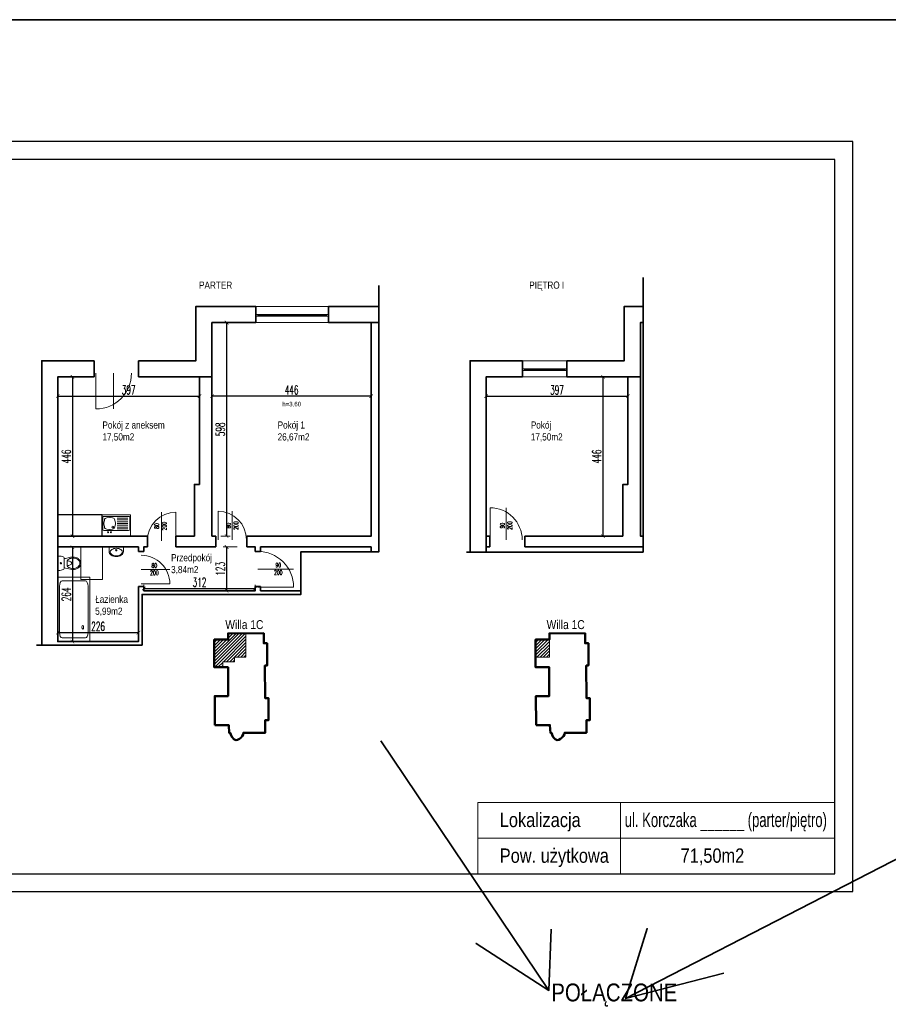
# Model space of a CAD drawing. Extents: x 33706 to 249013, y -74890 to 17912.
# Tile 10 of 175: x 58553 to 60986, y -13214 to -10457. Entities that reach past the tile are written whole.
import ezdxf
from ezdxf.lldxf.tags import DXFTag

# ---------------------------------------------------------------- set-up
doc = ezdxf.new("R2010")
doc.units = 0
doc.header["$MEASUREMENT"] = 0
for name, color, linetype, lineweight in [('_konstrukcja', 96, 'Continuous', 20), ('_stolarka', 1, 'Continuous', 13), ('A-ARM', 1, 'Continuous', 15), ('RAMKA', 13, 'Continuous', 25), ('wymiar', 3, 'Continuous', 13), ('ściany', 1, 'Continuous', 30)]:
    doc.layers.add(name, color=color, linetype=linetype, lineweight=lineweight)
doc.layers.add('Budynki', color=7, linetype='Continuous', lineweight=0, true_color=0x0a0909)
doc.styles.add('Arial narrow', font='ARIALN.TTF')
doc.styles.add('SIMPLEX', font='SIMPLEX.shx', dxfattribs={"width": 0.6})
doc.styles.get("Standard").update_dxf_attribs({"font": 'ARIALN.TTF'})
tags = doc.linetypes.add('HIDDEN', pattern=[0.375, 0.25, -0.125]).pattern_tags.tags
tags[6:7] = [DXFTag(74, 4), DXFTag(75, 0), DXFTag(340, '0'), DXFTag(46, 1.0), DXFTag(50, 0.0), DXFTag(44, 0.0), DXFTag(45, 0.0)]
tags[4:5] = [DXFTag(74, 4), DXFTag(75, 0), DXFTag(340, '0'), DXFTag(46, 1.0), DXFTag(50, 0.0), DXFTag(44, 0.0), DXFTag(45, 0.0)]
doc.dimstyles.new('1-100 cm', dxfattribs={"dimtxt": 25, "dimasz": 10, "dimexe": 10, "dimexo": 25, "dimgap": 5, "dimtad": 1, "dimdec": 0, "dimdsep": 46, "dimtxsty": 'SIMPLEX', "dimblk": 'ARCHTICK', "dimcen": 0, "dimadec": 1, "dimazin": 0, "dimtfac": 0.028571, "dimtdec": 1, "dimtix": 1, "dimtmove": 1, "dimatfit": 2, "dimldrblk": 'DOT', "dimfxl": 30, "dimfxlon": 1, "dimtolj": 1, "dimlwe": -1, "dimarcsym": 0})

# ---------------------------------------------------------------- blocks, each defined once
blk = doc.blocks.new('_arm_brodzik prost 90')
at = {"layer": 'A-ARM', "color": 0}
for p, q in [((0, 90), (90, 90)), ((0, 0), (0, 90)), ((12.5, 85), (77.5, 85)), ((90, 90), (90, 0)), ((5, 12.5), (5, 77.5)), ((85, 77.5), (85, 12.5)), ((90, 0), (0, 0)), ((77.5, 5), (12.5, 5))]:
    blk.add_line(p, q, dxfattribs=at)
blk.add_circle((20, 20), 2.5, dxfattribs=at)
for centre, start, end in [((12.5, 77.5), 90, 180), ((77.5, 77.5), 0, 90), ((12.5, 12.5), 180, 270), ((77.5, 12.5), 270, 0)]:
    blk.add_arc(centre, 7.5, start, end, dxfattribs=at)
blk = doc.blocks.new('_ArchTick')
at = {"color": 0, "linetype": 'ByBlock', "const_width": 0.15}
blk.add_lwpolyline([(-0.5, -0.5), (0.5, 0.5)], dxfattribs=at)
blk = doc.blocks.new('*D10396')
at = {"layer": 'DEFPOINTS', "color": 0, "lineweight": 18, "ltscale": 50}
for p in [(58661.8, -11934.2), (58659.3, -12198.3), (58700.5, -12198.3)]:
    blk.add_point(p, dxfattribs=at)
at = {"layer": 'wymiar', "color": 0, "ltscale": 50}
for p, q in [((58686.8, -11934.2), (58710.5, -11934.2)), ((58684.3, -12198.3), (58710.5, -12198.3))]:
    blk.add_line(p, q, dxfattribs=at)
at = {"layer": 'wymiar', "color": 0, "lineweight": -2, "ltscale": 50}
blk.add_line((58700.5, -11934.2), (58700.5, -12198.3), dxfattribs=at)
at = {"layer": 'wymiar', "color": 0, "lineweight": -2, "ltscale": 50, "xscale": 10, "yscale": 10, "zscale": 10}
for p, rotation in [((58700.5, -11934.2), 90), ((58700.5, -12198.3), 270)]:
    blk.add_blockref('_ArchTick', p, dxfattribs=dict(at, rotation=rotation))
at = {"layer": 'wymiar', "color": 0, "lineweight": 18, "ltscale": 50, "insert": (58683, -12066.3), "char_height": 25, "attachment_point": 5, "rotation": 90, "style": 'SIMPLEX'}
blk.add_mtext('\\A1;264', dxfattribs=at)
blk = doc.blocks.new('_Dot')
at = {"color": 0, "lineweight": -2}
blk.add_line((-0.5, 0), (-1, 0), dxfattribs=at)
at = {"color": 0, "const_width": 0.5}
blk.add_lwpolyline([(-0.25, 0, 1), (0.25, 0, 1)], format="xyb", close=True, dxfattribs=at)
blk = doc.blocks.new('Metryka')
at = {"lineweight": 18, "ltscale": 50}
for points in [[(0, -50), (200, -50), (200, 0), (0, 0)], [(200, -50), (500, -50), (500, 0), (200, 0)], [(0, -100), (200, -100), (200, -50), (0, -50)], [(200, -100), (500, -100), (500, -50), (200, -50)]]:
    blk.add_lwpolyline(points, close=True, dxfattribs=at)
at = {"lineweight": 25, "ltscale": 50, "style": 'Arial narrow'}
for s, p in [('Lokalizacja', (30.7, -34.6)), ('Pow. użytkowa', (30.7, -84.6))]:
    blk.add_text(s, height=20, dxfattribs=at).set_placement(p)
blk = doc.blocks.new('*D10403')
at = {"layer": 'DEFPOINTS', "color": 0, "lineweight": 18, "ltscale": 50}
for p in [(58659.3, -11457.3), (58659.3, -11903.3), (58700.5, -11903.3)]:
    blk.add_point(p, dxfattribs=at)
at = {"layer": 'wymiar', "color": 0, "ltscale": 50}
for p, q in [((58684.3, -11457.3), (58710.5, -11457.3)), ((58684.3, -11903.3), (58710.5, -11903.3))]:
    blk.add_line(p, q, dxfattribs=at)
at = {"layer": 'wymiar', "color": 0, "lineweight": -2, "ltscale": 50}
blk.add_line((58700.5, -11457.3), (58700.5, -11903.3), dxfattribs=at)
at = {"layer": 'wymiar', "color": 0, "lineweight": -2, "ltscale": 50, "xscale": 10, "yscale": 10, "zscale": 10}
for p, rotation in [((58700.5, -11457.3), 90), ((58700.5, -11903.3), 270)]:
    blk.add_blockref('_ArchTick', p, dxfattribs=dict(at, rotation=rotation))
at = {"layer": 'wymiar', "color": 0, "lineweight": 18, "ltscale": 50, "insert": (58683, -11680.3), "char_height": 25, "attachment_point": 5, "rotation": 90, "style": 'SIMPLEX'}
blk.add_mtext('\\A1;446', dxfattribs=at)
blk = doc.blocks.new('*D10402')
at = {"layer": 'DEFPOINTS', "color": 0, "lineweight": 18, "ltscale": 50}
for p in [(58900.3, -12056.3), (59212.3, -12049.9), (59212.3, -12056.3)]:
    blk.add_point(p, dxfattribs=at)
at = {"layer": 'wymiar', "color": 0, "ltscale": 50}
for p, q in [((58900.3, -12049.9), (58900.3, -12039.9)), ((59212.3, -12049.9), (59212.3, -12039.9))]:
    blk.add_line(p, q, dxfattribs=at)
at = {"layer": 'wymiar', "color": 0, "lineweight": -2, "ltscale": 50}
blk.add_line((58900.3, -12049.9), (59212.3, -12049.9), dxfattribs=at)
at = {"layer": 'wymiar', "color": 0, "lineweight": -2, "ltscale": 50, "xscale": 10, "yscale": 10, "zscale": 10, "rotation": 180}
blk.add_blockref('_ArchTick', (58900.3, -12049.9), dxfattribs=at)
at = {"layer": 'wymiar', "color": 0, "lineweight": -2, "ltscale": 50, "xscale": 10, "yscale": 10, "zscale": 10}
blk.add_blockref('_ArchTick', (59212.3, -12049.9), dxfattribs=at)
at = {"layer": 'wymiar', "color": 0, "lineweight": 18, "ltscale": 50, "insert": (59056.3, -12032.4), "char_height": 25, "attachment_point": 5, "style": 'SIMPLEX'}
blk.add_mtext('\\A1;312', dxfattribs=at)
blk = doc.blocks.new('*D10401')
at = {"layer": 'DEFPOINTS', "color": 0, "lineweight": 18, "ltscale": 50}
for p in [(59212.3, -11933.3), (59132.2, -12056.3), (59212.3, -12056.3)]:
    blk.add_point(p, dxfattribs=at)
at = {"layer": 'wymiar', "color": 0, "ltscale": 50}
for p, q in [((59162.2, -11933.3), (59122.2, -11933.3)), ((59162.2, -12056.3), (59122.2, -12056.3))]:
    blk.add_line(p, q, dxfattribs=at)
at = {"layer": 'wymiar', "color": 0, "lineweight": -2, "ltscale": 50}
blk.add_line((59132.2, -11933.3), (59132.2, -12056.3), dxfattribs=at)
at = {"layer": 'wymiar', "color": 0, "lineweight": -2, "ltscale": 50, "xscale": 10, "yscale": 10, "zscale": 10}
for p, rotation in [((59132.2, -11933.3), 90), ((59132.2, -12056.3), 270)]:
    blk.add_blockref('_ArchTick', p, dxfattribs=dict(at, rotation=rotation))
at = {"layer": 'wymiar', "color": 0, "lineweight": 18, "ltscale": 50, "insert": (59114.7, -11994.8), "char_height": 25, "attachment_point": 5, "rotation": 90, "style": 'SIMPLEX'}
blk.add_mtext('\\A1;123', dxfattribs=at)
blk = doc.blocks.new('*D10400')
at = {"layer": 'DEFPOINTS', "color": 0, "lineweight": 18, "ltscale": 50}
for p in [(59091.3, -11305.3), (59091.3, -11903.3), (59132.2, -11903.3)]:
    blk.add_point(p, dxfattribs=at)
at = {"layer": 'wymiar', "color": 0, "ltscale": 50}
for p, q in [((59116.3, -11305.3), (59142.2, -11305.3)), ((59116.3, -11903.3), (59142.2, -11903.3))]:
    blk.add_line(p, q, dxfattribs=at)
at = {"layer": 'wymiar', "color": 0, "lineweight": -2, "ltscale": 50}
blk.add_line((59132.2, -11305.3), (59132.2, -11903.3), dxfattribs=at)
at = {"layer": 'wymiar', "color": 0, "lineweight": -2, "ltscale": 50, "xscale": 10, "yscale": 10, "zscale": 10}
for p, rotation in [((59132.2, -11305.3), 90), ((59132.2, -11903.3), 270)]:
    blk.add_blockref('_ArchTick', p, dxfattribs=dict(at, rotation=rotation))
at = {"layer": 'wymiar', "color": 0, "lineweight": 18, "ltscale": 50, "insert": (59114.7, -11604.3), "char_height": 25, "attachment_point": 5, "rotation": 90, "style": 'SIMPLEX'}
blk.add_mtext('\\A1;598', dxfattribs=at)
blk = doc.blocks.new('*D10399')
at = {"layer": 'DEFPOINTS', "color": 0, "lineweight": 18, "ltscale": 50}
for p in [(59091.3, -11305.3), (59537.3, -11305.3), (59091.3, -11511.4)]:
    blk.add_point(p, dxfattribs=at)
at = {"layer": 'wymiar', "color": 0, "ltscale": 50}
for p, q in [((59091.3, -11481.4), (59091.3, -11521.4)), ((59537.3, -11481.4), (59537.3, -11521.4))]:
    blk.add_line(p, q, dxfattribs=at)
at = {"layer": 'wymiar', "color": 0, "lineweight": -2, "ltscale": 50}
blk.add_line((59537.3, -11511.4), (59091.3, -11511.4), dxfattribs=at)
at = {"layer": 'wymiar', "color": 0, "lineweight": -2, "ltscale": 50, "xscale": 10, "yscale": 10, "zscale": 10, "rotation": 180}
blk.add_blockref('_ArchTick', (59091.3, -11511.4), dxfattribs=at)
at = {"layer": 'wymiar', "color": 0, "lineweight": -2, "ltscale": 50, "xscale": 10, "yscale": 10, "zscale": 10}
blk.add_blockref('_ArchTick', (59537.3, -11511.4), dxfattribs=at)
at = {"layer": 'wymiar', "color": 0, "lineweight": 18, "ltscale": 50, "insert": (59314.3, -11493.9), "char_height": 25, "attachment_point": 5, "style": 'SIMPLEX'}
blk.add_mtext('\\A1;446', dxfattribs=at)
blk = doc.blocks.new('dr100_uniwersalne')
at = {"layer": '_stolarka', "color": 0, "linetype": 'ByBlock', "ltscale": 50}
blk.add_line((50, 0), (50, 100), dxfattribs=at)
blk.add_lwpolyline([(0, 0), (0, 100)], dxfattribs=at)
blk.add_arc((0, 0), 100, 0, 90, dxfattribs=at)
blk = doc.blocks.new('_arm_zlewozmywak 1-kom')
at = {"layer": 'A-ARM'}
for p, q in [((80, 60), (0, 60)), ((0, 60), (0, 0)), ((80, 0), (80, 60)), ((2.5, 41.5), (2.5, 7.5)), ((6.6, 34), (5.2, 25.8)), ((74.5, 44.5), (5.5, 44.5)), ((19.8, 41.7), (13, 40.5)), ((29.5, 40.5), (22.7, 41.7)), ((37.3, 25.8), (35.9, 34)), ((36.2, 32.6), (36.2, 32.6)), ((72.5, 39.5), (42.5, 39.5)), ((72.5, 34.5), (42.5, 34.5)), ((72.5, 29.5), (42.5, 29.5)), ((77.5, 41.5), (77.5, 7.5)), ((0, 0), (80, 0)), ((5.2, 23.2), (6.6, 15)), ((74.5, 4.5), (5.5, 4.5)), ((13, 8.5), (19.8, 7.3)), ((22.7, 7.3), (29.5, 8.5)), ((35.9, 15), (37.3, 23.2)), ((72.5, 24.5), (42.5, 24.5)), ((42.5, 19.5), (72.5, 19.5)), ((42.5, 14.5), (72.5, 14.5)), ((42.5, 9.5), (72.5, 9.5))]:
    blk.add_line(p, q, dxfattribs=at)
for centre, radius in [((17, 49), 1.5), ((25, 49), 1.5), ((30, 34.5), 2.5)]:
    blk.add_circle(centre, radius, dxfattribs=at)
for centre, radius, start, end in [((5.5, 41.5), 3, 90, 180), ((14.5, 32.6), 8, 100.3048, 170.5377), ((21.2, 33.9), 8, 79.6952, 100.3048), ((28, 32.6), 8, 9.4623, 79.6952), ((28.3, 31.2), 8, 9.4601, 9.4623), ((74.5, 41.5), 3, 0, 90), ((5.5, 7.5), 3, 180, 270), ((13.1, 24.5), 8, 170.5377, 189.4623), ((14.5, 16.4), 8, 189.4623, 259.6952), ((21.2, 15.1), 8, 259.6952, 280.3048), ((28, 16.4), 8, 280.3048, 350.5377), ((29.4, 24.5), 8, 350.5377, 9.4623), ((74.5, 7.5), 3, 270, 0)]:
    blk.add_arc(centre, radius, start, end, dxfattribs=at)
blk = doc.blocks.new('*D10398')
at = {"layer": 'DEFPOINTS', "color": 0, "lineweight": 18, "ltscale": 50}
for p in [(58659.3, -11934.2), (58885.3, -11933.3), (58659.3, -12173.5)]:
    blk.add_point(p, dxfattribs=at)
at = {"layer": 'wymiar', "color": 0, "ltscale": 50}
for p, q in [((58659.3, -12143.5), (58659.3, -12183.5)), ((58885.3, -12143.5), (58885.3, -12183.5))]:
    blk.add_line(p, q, dxfattribs=at)
at = {"layer": 'wymiar', "color": 0, "lineweight": -2, "ltscale": 50}
blk.add_line((58885.3, -12173.5), (58659.3, -12173.5), dxfattribs=at)
at = {"layer": 'wymiar', "color": 0, "lineweight": -2, "ltscale": 50, "xscale": 10, "yscale": 10, "zscale": 10, "rotation": 180}
blk.add_blockref('_ArchTick', (58659.3, -12173.5), dxfattribs=at)
at = {"layer": 'wymiar', "color": 0, "lineweight": -2, "ltscale": 50, "xscale": 10, "yscale": 10, "zscale": 10}
blk.add_blockref('_ArchTick', (58885.3, -12173.5), dxfattribs=at)
at = {"layer": 'wymiar', "color": 0, "lineweight": 18, "ltscale": 50, "insert": (58772.3, -12156), "char_height": 25, "attachment_point": 5, "style": 'SIMPLEX'}
blk.add_mtext('\\A1;226', dxfattribs=at)
blk = doc.blocks.new('*D10397')
at = {"layer": 'DEFPOINTS', "color": 0, "lineweight": 18, "ltscale": 50}
for p in [(58659.3, -11457.3), (59056.3, -11457.3), (59056.3, -11511.4)]:
    blk.add_point(p, dxfattribs=at)
at = {"layer": 'wymiar', "color": 0, "ltscale": 50}
for p, q in [((58659.3, -11482.3), (58659.3, -11521.4)), ((59056.3, -11482.3), (59056.3, -11521.4))]:
    blk.add_line(p, q, dxfattribs=at)
at = {"layer": 'wymiar', "color": 0, "lineweight": -2, "ltscale": 50}
blk.add_line((58659.3, -11511.4), (59056.3, -11511.4), dxfattribs=at)
at = {"layer": 'wymiar', "color": 0, "lineweight": -2, "ltscale": 50, "xscale": 10, "yscale": 10, "zscale": 10, "rotation": 180}
blk.add_blockref('_ArchTick', (58659.3, -11511.4), dxfattribs=at)
at = {"layer": 'wymiar', "color": 0, "lineweight": -2, "ltscale": 50, "xscale": 10, "yscale": 10, "zscale": 10}
blk.add_blockref('_ArchTick', (59056.3, -11511.4), dxfattribs=at)
at = {"layer": 'wymiar', "color": 0, "lineweight": 18, "ltscale": 50, "insert": (58857.8, -11493.9), "char_height": 25, "attachment_point": 5, "style": 'SIMPLEX'}
blk.add_mtext('\\A1;397', dxfattribs=at)
blk = doc.blocks.new('wc')
at = {"layer": 'A-ARM', "color": 0}
for p, q in [((-16.7, 35.7), (-13.5, 21.9)), ((-13.8, 36.4), (-13.2, 33.7)), ((13.8, 36.4), (13.2, 33.7)), ((16.7, 35.7), (13.5, 21.9)), ((17.1, 0), (-17.1, 0)), ((-15, 17.5), (15, 17.5)), ((3.4, 26), (-3.4, 26))]:
    blk.add_line(p, q, dxfattribs=at)
at = {"layer": 'A-ARM', "color": 0, "linetype": 'HIDDEN', "lineweight": 13, "ltscale": 50}
blk.add_lwpolyline([(45, 65), (45, 125), (-45, 125), (-45, 65)], close=True, dxfattribs=at)
at = {"layer": 'A-ARM', "color": 0}
for points in [[(17.5, 42.5, 0.072039), (16.3, 50.8, 0.083339), (12.9, 57.8, 0.106661), (7.1, 63.1, 0.132138), (0, 65, 0.132138), (-7.1, 63.1, 0.106661), (-12.9, 57.8, 0.083339), (-16.3, 50.8, 0.072039), (-17.5, 42.5, 0.05824), (-16.7, 35.7, 0.083339)], [(14.5, 42.5, 0.072039), (13.4, 50, 0.083339), (10.5, 56, 0.106661), (5.6, 60.5, 0.132138), (0, 62, 0.132138), (-5.6, 60.5, 0.106661), (-10.5, 56, 0.083339), (-13.4, 50, 0.072039), (-14.5, 42.5, 0.05824), (-13.8, 36.4, 0.05824)], [(6.8, 26.6, 0.047502), (6.3, 31.2, 0.067446), (4.8, 35.2, 0.105232), (2.3, 38.2, 0.168531), (0, 39, 0.168531), (-2.3, 38.2, 0.105232), (-4.8, 35.2, 0.067446), (-6.3, 31.2, 0.047502), (-6.8, 26.6, 0.053598)], [(13.8, 36.4, 0.05824), (14.5, 42.5, 0.05824)], [(16.7, 35.7, 0.05824), (17.5, 42.5, 0.072039)]]:
    blk.add_lwpolyline(points, format="xyb", dxfattribs=at)
at = {"layer": 'A-ARM', "color": 0, "linetype": 'HIDDEN', "lineweight": 13, "ltscale": 50}
for points in [[(-45, 0), (-45, 2.5)], [(-42.5, 0), (-45, 0)], [(45, 0), (42.5, 0)], [(45, 0), (45, 2.5)]]:
    blk.add_lwpolyline(points, dxfattribs=at)
at = {"layer": 'A-ARM', "color": 0}
blk.add_circle((0, 8.8), 1.96, dxfattribs=at)
for centre, radius, start, end in [((-3.4, 36), 10, 193.0047, 270), ((3.4, 36), 10, 270, 346.9953), ((16.9, 2.7), 37, 159.6583, 179.4624), ((-17.1, 3), 3, 179.4624, 270), ((-15, 14.5), 3, 90, 159.6583), ((-33, 17.4), 20, 0.3283, 13.0047), ((33, 17.4), 20, 166.9953, 179.6717), ((15, 14.5), 3, 20.3417, 90), ((17.1, 3), 3, 270, 0.5376), ((-16.9, 2.7), 37, 0.5376, 20.3417)]:
    blk.add_arc(centre, radius, start, end, dxfattribs=at)
blk = doc.blocks.new('_arm_umywalka')
at = {"layer": 'A-ARM', "color": 0}
for p, q in [((-20, 13.5), (-20, 0)), ((-20, 0), (20, 0)), ((20, 0), (20, 13.5))]:
    blk.add_line(p, q, dxfattribs=at)
blk.add_lwpolyline([(20, 13.5, 0.138474), (18.6, 18.4, 0.107069), (14.1, 23, 0.080452), (8, 25.9, 0.068264), (0, 27, 0.068264), (-8, 25.9, 0.080452), (-14.1, 23, 0.107069), (-18.6, 18.4, 0.138474), (-20, 13.5, 0.138474)], format="xyb", dxfattribs=at)
blk.add_lwpolyline([(-17, 14.5, 0.138474), (-16.1, 11.2, 0.107069), (-12.5, 7.4, 0.080452), (-7.1, 5, 0.068264), (0, 4, 0.068264), (7.1, 5, 0.080452), (12.5, 7.4, 0.107069), (16.1, 11.2, 0.138474), (17, 14.5, 0.138474), (16.1, 17.8, 0.107069), (12.5, 21.6, 0.080452), (7.1, 24, 0.068264), (0, 25, 0.068264), (-7.1, 24, 0.080452), (-12.5, 21.6, 0.107069), (-16.1, 17.8, 0.138474)], format="xyb", close=True, dxfattribs=at)
blk.add_circle((0, 9.5), 2, dxfattribs=at)
blk = doc.blocks.new('*D10411')
at = {"layer": 'DEFPOINTS', "color": 0, "lineweight": 18, "ltscale": 50}
for p in [(59859.3, -11457.3), (60256.3, -11457.3), (60256.3, -11511.4)]:
    blk.add_point(p, dxfattribs=at)
at = {"layer": 'wymiar', "color": 0, "ltscale": 50}
for p, q in [((59859.3, -11482.3), (59859.3, -11521.4)), ((60256.3, -11482.3), (60256.3, -11521.4))]:
    blk.add_line(p, q, dxfattribs=at)
at = {"layer": 'wymiar', "color": 0, "lineweight": -2, "ltscale": 50}
blk.add_line((59859.3, -11511.4), (60256.3, -11511.4), dxfattribs=at)
at = {"layer": 'wymiar', "color": 0, "lineweight": -2, "ltscale": 50, "xscale": 10, "yscale": 10, "zscale": 10, "rotation": 180}
blk.add_blockref('_ArchTick', (59859.3, -11511.4), dxfattribs=at)
at = {"layer": 'wymiar', "color": 0, "lineweight": -2, "ltscale": 50, "xscale": 10, "yscale": 10, "zscale": 10}
blk.add_blockref('_ArchTick', (60256.3, -11511.4), dxfattribs=at)
at = {"layer": 'wymiar', "color": 0, "lineweight": 18, "ltscale": 50, "insert": (60057.8, -11493.9), "char_height": 25, "attachment_point": 5, "style": 'SIMPLEX'}
blk.add_mtext('\\A1;397', dxfattribs=at)
blk = doc.blocks.new('*D10405')
at = {"layer": 'DEFPOINTS', "color": 0, "lineweight": 18, "ltscale": 50}
for p in [(59859.3, -11457.3), (59859.3, -11903.3), (60186.6, -11903.3)]:
    blk.add_point(p, dxfattribs=at)
at = {"layer": 'wymiar', "color": 0, "ltscale": 50}
for p, q in [((60156.6, -11457.3), (60196.6, -11457.3)), ((60156.6, -11903.3), (60196.6, -11903.3))]:
    blk.add_line(p, q, dxfattribs=at)
at = {"layer": 'wymiar', "color": 0, "lineweight": -2, "ltscale": 50}
blk.add_line((60186.6, -11457.3), (60186.6, -11903.3), dxfattribs=at)
at = {"layer": 'wymiar', "color": 0, "lineweight": -2, "ltscale": 50, "xscale": 10, "yscale": 10, "zscale": 10}
for p, rotation in [((60186.6, -11457.3), 90), ((60186.6, -11903.3), 270)]:
    blk.add_blockref('_ArchTick', p, dxfattribs=dict(at, rotation=rotation))
at = {"layer": 'wymiar', "color": 0, "lineweight": 18, "ltscale": 50, "insert": (60169.1, -11680.3), "char_height": 25, "attachment_point": 5, "rotation": 90, "style": 'SIMPLEX'}
blk.add_mtext('\\A1;446', dxfattribs=at)

msp = doc.modelspace()

# ---------------------------------------------------------------- hatches: boundary and pattern name
at = {"layer": 'ściany', "lineweight": 18, "ltscale": 50}
h = msp.add_hatch(dxfattribs=at)
h.set_pattern_fill('ANSI31', color=256, scale=50, angle=360, style=0)
h.set_pattern_definition([(45, (68920.245, 49973.815), (-4.4194174, 4.4194174), [])])
h.paths.add_polyline_path([(59097.7, -12192.8), (59097.8, -12270.5), (59121.7, -12270.4), (59121.7, -12255), (59154, -12255), (59154, -12242), (59186.4, -12242), (59186.4, -12175.3), (59136.3, -12175.4), (59136.3, -12192.8)])
h = msp.add_hatch(dxfattribs=at)
h.set_pattern_fill('ANSI31', color=256, scale=50, angle=360, style=0)
h.set_pattern_definition([(45, (69679.1844, 49973.815), (-4.4194174, 4.4194174), [])])
h.paths.add_polyline_path([(59997.7, -12192.8), (60036.3, -12192.8), (60036.3, -12242), (59997.7, -12242)])

# ---------------------------------------------------------------- linework, layer by layer
at = {"layer": '_konstrukcja', "color": 2, "lineweight": 35, "ltscale": 50}
msp.add_line((55807.7, -10457.4), (64324.8, -10457.4), dxfattribs=at)
at = {"layer": '_konstrukcja', "lineweight": 35, "ltscale": 50}
for p, q in [((59214.3, -11305.3), (59214.3, -11260.3)), ((59417.3, -11305.3), (59417.3, -11260.3)), ((58761.3, -11457.3), (58761.3, -11412.3)), ((58885.3, -11457.3), (58885.3, -11412.3)), ((59961.3, -11457.3), (59961.3, -11412.3)), ((60085.3, -11457.3), (60085.3, -11412.3)), ((58659.3, -11903.3), (58659.3, -11457.3)), ((59859.3, -11903.3), (59859.3, -11457.3)), ((58910.3, -11903.3), (58659.3, -11903.3)), ((58910.3, -11903.3), (58910.3, -11933.3)), ((58990.3, -11903.3), (58990.3, -11933.3)), ((59042.3, -11903.3), (58990.3, -11903.3)), ((59102.3, -11933.3), (59102.3, -11903.3)), ((59189.3, -11933.3), (59189.3, -11903.3)), ((59869.3, -11903.3), (59859.3, -11903.3)), ((59869.3, -11903.3), (59869.3, -11933.3)), ((60242.3, -11903.3), (59967.3, -11903.3)), ((59967.3, -11903.3), (59967.3, -11933.3)), ((59537.3, -11933.3), (59537.3, -11947.1)), ((58885.3, -11945.8), (58900.3, -11945.8)), ((59212.3, -11945.8), (59227.3, -11945.8)), ((58885.3, -12043.8), (58900.3, -12043.8)), ((59212.3, -12043.8), (59227.3, -12043.8))]:
    msp.add_line(p, q, dxfattribs=at)
at = {"layer": '_konstrukcja', "color": 5, "linetype": 'HIDDEN', "lineweight": 35, "ltscale": 200}
for points in [[(59804.6, -11948), (60298.7, -11948), (60298.7, -11178.9)], [(58599.6, -12208.3), (58895.3, -12208.3), (58895.3, -12066.3), (59340.2, -12066.3), (59340.2, -11947.1), (59558.8, -11947.1), (59558.8, -11201.7)]]:
    msp.add_lwpolyline(points, dxfattribs=at)
at = {"layer": '_konstrukcja', "lineweight": 35, "ltscale": 50}
for points in [[(58885.3, -11412.3), (59046.3, -11412.3), (59046.3, -11260.3), (59214.3, -11260.3)], [(59417.3, -11260.3), (59558.8, -11260.3)], [(60085.3, -11412.3), (60246.3, -11412.3), (60246.3, -11260.3), (60298.7, -11260.3)], [(58885.3, -11457.3), (59091.3, -11457.3), (59091.3, -11305.3), (59214.3, -11305.3)], [(59214.3, -11305.3), (59091.3, -11305.3), (59091.3, -11903.3), (59102.3, -11903.3)], [(59537.3, -11383.3), (59537.3, -11305.3), (59417.3, -11305.3)], [(59417.3, -11305.3), (59558.8, -11305.3)], [(60085.3, -11457.3), (60291.3, -11457.3), (60291.3, -11305.3), (60298.7, -11305.3)], [(60298.7, -11305.3), (60291.3, -11305.3), (60291.3, -11903.3), (60298.7, -11903.3)], [(59537.3, -11662.3), (59537.3, -11383.3)], [(58614.3, -12208.3), (58614.3, -11412.3), (58761.3, -11412.3)], [(59814.3, -11948), (59814.3, -11412.3), (59961.3, -11412.3)], [(58659.3, -12198.3), (58659.3, -11457.3), (58761.3, -11457.3)], [(58761.3, -11457.3), (58659.3, -11457.3), (58659.3, -11457.3)], [(59042.3, -11903.3), (59042.3, -11758.3), (59056.3, -11758.3), (59056.3, -11457.3), (58885.3, -11457.3)], [(59859.3, -11948), (59859.3, -11457.3), (59961.3, -11457.3)], [(59961.3, -11457.3), (59859.3, -11457.3), (59859.3, -11457.3)], [(60242.3, -11903.3), (60242.3, -11758.3), (60256.3, -11758.3), (60256.3, -11457.3), (60085.3, -11457.3)], [(59369.3, -11903.3), (59537.3, -11903.3), (59537.3, -11662.3)], [(58990.3, -11903.3), (59042.3, -11903.3)], [(59189.3, -11903.3), (59369.3, -11903.3)], [(59967.3, -11903.3), (60242.3, -11903.3)], [(58885.3, -11945.8), (58885.3, -11933.3), (58659.3, -11933.3), (58659.3, -12198.3), (58885.3, -12198.3), (58885.3, -12043.8)], [(58900.3, -11945.8), (58900.3, -11933.3), (58910.3, -11933.3)], [(58990.3, -11933.3), (59102.3, -11933.3)], [(59189.3, -11933.3), (59212.3, -11933.3), (59212.3, -11945.8)], [(59537.3, -11933.3), (59227.3, -11933.3), (59227.3, -11945.8)], [(59869.3, -11933.3), (59869.3, -11933.3), (59859.3, -11933.3), (59859.3, -11948)], [(59869.3, -11933.3), (59869.3, -11933.3), (59869.3, -11933.3)], [(59967.3, -11933.3), (60298.7, -11933.3)], [(59212.3, -12043.8), (59212.3, -12056.3), (58900.3, -12056.3), (58900.3, -12043.8)], [(59227.3, -12043.8), (59227.3, -12056.3), (59340.2, -12056.3)]]:
    msp.add_lwpolyline(points, dxfattribs=at)
at = {"layer": '_konstrukcja', "lineweight": 20, "ltscale": 50}
for points in [[(59417.3, -11305.3), (59214.3, -11305.3), (59214.3, -11260.3), (59417.3, -11260.3)], [(60085.3, -11457.3), (59961.3, -11457.3), (59961.3, -11412.3), (60085.3, -11412.3)]]:
    msp.add_lwpolyline(points, close=True, dxfattribs=at)
at = {"layer": '_konstrukcja', "color": 2, "lineweight": 35, "ltscale": 50}
for points in [[(59564, -12476.2), (60035.3, -13174.8), (59830.9, -13043.4), (60035.3, -13174.8), (60041.5, -13003.8)], [(61353.3, -12630.5), (60250.1, -13197.7), (60310.6, -13001.7), (60250.1, -13197.7), (60525.4, -13126.8)]]:
    msp.add_lwpolyline(points, dxfattribs=at)
at = {"layer": '_stolarka', "lineweight": 18}
for points in [[(59214.3, -11282.8), (59417.3, -11282.8), (59417.3, -11287.8), (59214.3, -11287.8), (59214.3, -11282.8), (59219.3, -11282.8), (59219.3, -11287.8), (59417.3, -11287.8), (59412.3, -11287.8), (59412.3, -11282.8), (59412.3, -11285.3), (59219.3, -11285.3)], [(59961.3, -11434.8), (60085.3, -11434.8), (60085.3, -11439.8), (59961.3, -11439.8), (59961.3, -11434.8), (59966.3, -11434.8), (59966.3, -11439.8), (60085.3, -11439.8), (60080.3, -11439.8), (60080.3, -11434.8), (60080.3, -11437.3), (59966.3, -11437.3)]]:
    msp.add_lwpolyline(points, dxfattribs=at)
at = {"layer": 'A-ARM', "lineweight": 25, "ltscale": 50}
msp.add_lwpolyline([(58783.3, -11903.3), (58783.3, -11843.3), (58659.3, -11843.3), (58659.3, -11903.3)], close=True, dxfattribs=at)
at = {"layer": 'Budynki', "color": 18, "linetype": 'Continuous', "lineweight": 50, "flags": 128}
for points in [[(59099, -12432.4), (59138.1, -12432.2), (59139.7, -12454.7), (59143, -12454.8), (59144, -12459.7), (59147.4, -12466.4), (59152.2, -12471.5), (59158.3, -12474.1), (59163.1, -12473.4), (59168, -12471), (59172.6, -12467.4), (59176.3, -12463.3), (59178.7, -12458.6), (59179.3, -12453.7), (59240.3, -12453.6), (59240.2, -12418.7), (59249.6, -12418.7), (59249.5, -12356.5), (59240, -12356.5), (59239.7, -12265.4), (59245.9, -12265.3), (59245.8, -12202.9), (59236.5, -12203), (59236.5, -12175.1), (59136.3, -12175.4), (59136.3, -12192.8), (59097.7, -12192.8), (59097.8, -12270.5), (59136.2, -12270.4), (59136.2, -12351.1), (59098.9, -12351.1), (59099, -12432.4)], [(59999, -12432.4), (60038.1, -12432.2), (60039.7, -12454.7), (60043, -12454.8), (60044, -12459.7), (60047.4, -12466.4), (60052.2, -12471.5), (60058.3, -12474.1), (60063.1, -12473.4), (60068, -12471), (60072.6, -12467.4), (60076.3, -12463.3), (60078.7, -12458.6), (60079.3, -12453.7), (60140.3, -12453.6), (60140.2, -12418.7), (60149.6, -12418.7), (60149.5, -12356.5), (60140, -12356.5), (60139.7, -12265.4), (60145.9, -12265.3), (60145.8, -12202.9), (60136.5, -12203), (60136.5, -12175.1), (60036.3, -12175.4), (60036.3, -12192.8), (59997.7, -12192.8), (59997.8, -12270.5), (60036.2, -12270.4), (60036.2, -12351.1), (59998.9, -12351.1), (59999, -12432.4)]]:
    msp.add_lwpolyline(points, close=True, dxfattribs=at)
at = {"layer": 'DEFPOINTS', "lineweight": 35, "ltscale": 50}
msp.add_lwpolyline([(60298.7, -11903.3), (60291.3, -11903.3), (60291.3, -11305.3), (60298.7, -11305.3)], dxfattribs=at)
at = {"layer": 'RAMKA', "lineweight": 25, "ltscale": 50}
for points in [[(60886.1, -10798.5), (57916.1, -10798.5), (57916.1, -12898.5), (60886.1, -12898.5)], [(60836.1, -10848.5), (57966.1, -10848.5), (57966.1, -12848.5), (60836.1, -12848.5)]]:
    msp.add_lwpolyline(points, close=True, dxfattribs=at)
at = {"layer": 'ściany', "lineweight": 18, "ltscale": 50}
msp.add_line((59186.4, -12242), (59186.4, -12175.3), dxfattribs=at)
msp.add_lwpolyline([(60036.3, -12242), (59997.7, -12242), (59997.7, -12192.8), (60036.3, -12192.8)], close=True, dxfattribs=at)
msp.add_lwpolyline([(59121.7, -12270.4), (59121.7, -12255), (59154, -12255), (59154, -12242), (59186.4, -12242)], dxfattribs=at)

# ---------------------------------------------------------------- block references
at = {"layer": '_stolarka', "lineweight": 35, "xscale": -1}
for p, rotation in [((58765.9, -11447.3), 180.0000000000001), ((59219.8, -12045.8), 270.0000000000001)]:
    msp.add_blockref('dr100_uniwersalne', p, dxfattribs=dict(at, rotation=rotation))
at = {"layer": '_stolarka', "lineweight": 35}
for p, xscale, yscale in [((59870.2, -11913.7), 0.9, 0.9), ((58990.3, -11916.3), -0.8, 0.8), ((59108.2, -11913.7), 0.8, 0.8)]:
    msp.add_blockref('dr100_uniwersalne', p, dxfattribs=dict(at, xscale=xscale, yscale=yscale))
at = {"layer": '_stolarka', "lineweight": 35, "xscale": -0.8, "yscale": 0.8, "rotation": 270.0000000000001}
msp.add_blockref('dr100_uniwersalne', (58893.2, -12036.9), dxfattribs=at)
at = {"layer": 'A-ARM'}
for name, p, xscale, rotation in [('_arm_zlewozmywak 1-kom', (58783.3, -11843.3), -1, 179.9999999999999), ('_arm_umywalka', (58823.2, -11933.3), -1, 179.9999999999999), ('_arm_brodzik prost 90', (58749.3, -12198.3), 2, 89.99999999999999)]:
    msp.add_blockref(name, p, dxfattribs=dict(at, xscale=xscale, rotation=rotation))
at = {"layer": 'A-ARM', "rotation": 270}
msp.add_blockref('wc', (58659.3, -11979.2), dxfattribs=at)
at = {"layer": 'RAMKA', "lineweight": 25, "ltscale": 50, "xscale": 2, "yscale": 2, "zscale": 2}
msp.add_blockref('Metryka', (59836.1, -12648.5), dxfattribs=at)

# ---------------------------------------------------------------- texts
at = {"layer": '_konstrukcja', "color": 2, "lineweight": 35, "ltscale": 50, "style": 'Arial narrow'}
msp.add_text('POŁĄCZONE', height=50, dxfattribs=at).set_placement((60041.7, -13205.7))
at = {"layer": '_stolarka', "lineweight": 25, "ltscale": 50, "char_height": 12.5, "attachment_point": 5, "rotation": 90, "style": 'SIMPLEX'}
for s, insert in [('{\\A1;80\\P200}', (58947, -11875)), ('{\\A1;80\\P200}', (59148.2, -11873.7)), ('{\\A1;90\\P200}', (59915.2, -11873.7))]:
    msp.add_mtext(s, dxfattribs=dict(at, insert=insert))
at = {"layer": '_stolarka', "lineweight": 25, "ltscale": 50, "char_height": 12.5, "attachment_point": 5, "style": 'SIMPLEX'}
for s, insert in [('{\\A1;80\\P200}', (58929.9, -11995.7)), ('{\\A1;90\\P200}', (59277, -11994.6))]:
    msp.add_mtext(s, dxfattribs=dict(at, insert=insert))
at = {"layer": 'A-ARM', "lineweight": 25, "ltscale": 50, "style": 'Arial narrow'}
for p in [(59128.7, -12163.4), (60028.7, -12163.4)]:
    msp.add_text('Willa 1C', height=25, dxfattribs=at).set_placement(p)
at = {"layer": 'A-ARM', "lineweight": 25, "ltscale": 50, "char_height": 20, "width": 184.332, "attachment_point": 1, "style": 'Arial narrow'}
for s, insert in [('PARTER', (59055.1, -11190.5)), ('PIĘTRO I', (59980, -11190.5)), ('Pokój z aneksem\\P17,50m2', (58784.5, -11582.1)), ('Pokój 1\\P26,67m2', (59275.2, -11582.1)), ('Pokój \\P17,50m2', (59984.5, -11582.1)), ('Przedpokój\\P3,84m2', (58976.8, -11953.5)), ('Łazienka\\P5,99m2', (58764.1, -12070))]:
    msp.add_mtext(s, dxfattribs=dict(at, insert=insert))
at = {"layer": 'RAMKA', "lineweight": 25, "ltscale": 50, "style": 'Arial narrow', "width": 0.8}
msp.add_text('ul. Korczaka ______ (parter/piętro)', height=40, dxfattribs=at).set_placement((60247.5, -12717.6))
at = {"layer": 'RAMKA', "lineweight": 25, "ltscale": 50, "style": 'Arial narrow'}
msp.add_text('71,50m2', height=40, dxfattribs=at).set_placement((60404, -12817.6))

# ---------------------------------------------------------------- dimensions: what is measured, and where the dimension line sits
at = {"layer": 'wymiar', "lineweight": 18, "ltscale": 50}
for base, p1, p2, picture, middle in [((59132.2, -11903.3), (59091.3, -11305.3), (59091.3, -11903.3), '*D10400', (59114.7, -11604.3)), ((58700.5, -11903.3), (58659.3, -11457.3), (58659.3, -11903.3), '*D10403', (58683, -11680.3)), ((60186.6, -11903.3), (59859.3, -11457.3), (59859.3, -11903.3), '*D10405', (60169.1, -11680.3)), ((58700.5, -12198.3), (58661.8, -11934.2), (58659.3, -12198.3), '*D10396', (58683, -12066.3)), ((59132.2, -12056.3), (59212.3, -11933.3), (59212.3, -12056.3), '*D10401', (59114.7, -11994.8))]:
    dim = msp.add_linear_dim(base=base, p1=p1, p2=p2, angle=90, dimstyle='1-100 cm', override={"dimblk": 'ArchTick'}, dxfattribs=at)
    dim.commit()
    dim.dimension.update_dxf_attribs({"geometry": picture, "text_midpoint": middle})
for base, p1, p2, picture, middle in [((59091.3, -11511.4), (59537.3, -11305.3), (59091.3, -11305.3), '*D10399', (59314.3, -11493.9)), ((59056.3, -11511.4), (58659.3, -11457.3), (59056.3, -11457.3), '*D10397', (58857.8, -11493.9)), ((60256.3, -11511.4), (59859.3, -11457.3), (60256.3, -11457.3), '*D10411', (60057.8, -11493.9)), ((59212.3, -12049.9), (58900.3, -12056.3), (59212.3, -12056.3), '*D10402', (59056.3, -12032.4))]:
    dim = msp.add_linear_dim(base=base, p1=p1, p2=p2, dimstyle='1-100 cm', override={"dimblk": 'ArchTick'}, dxfattribs=at)
    dim.commit()
    dim.dimension.update_dxf_attribs({"geometry": picture, "text_midpoint": middle})
dim = msp.add_linear_dim(base=(58659.3, -12173.5), p1=(58885.3, -11933.3), p2=(58659.3, -11934.2), dimstyle='1-100 cm', dxfattribs=at)
dim.commit()
dim.dimension.update_dxf_attribs({"geometry": '*D10398', "text_midpoint": (58772.3, -12156)})

# ---------------------------------------------------------------- next in the draw order: texts
at = {"layer": 'A-ARM', "lineweight": 25, "ltscale": 50, "insert": (59288.1, -11527.2), "char_height": 12.5, "attachment_point": 1, "bg_fill": 2}
msp.add_mtext('\\pxql;h=3,60', dxfattribs=at)

doc.saveas('drawing.dxf')
